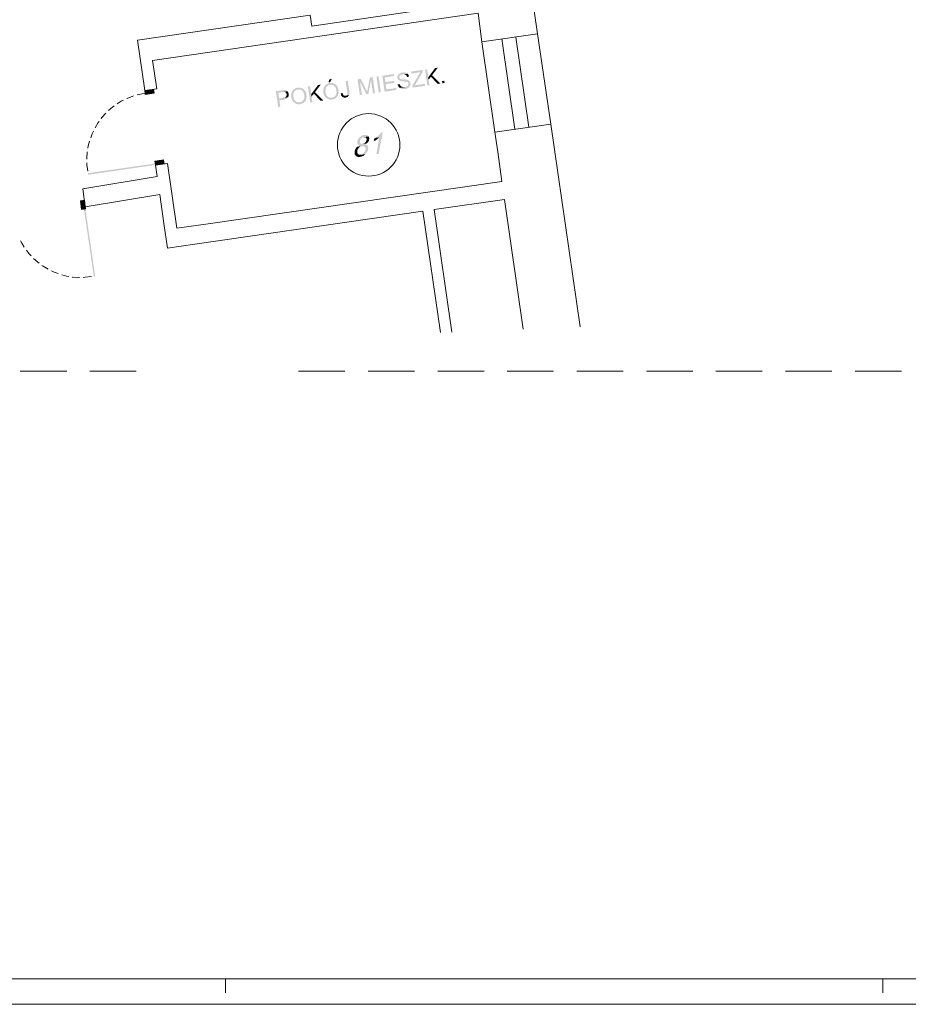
# Model space of a CAD drawing. Header units: millimetres. Extents: x -1256 to 4744, y -2264 to 706.
# Tile 4 of 62: x -39 to 1178, y -2264 to -917. Entities that reach past the tile are written whole.
import ezdxf

# ---------------------------------------------------------------- set-up
doc = ezdxf.new("R2010")
doc.units = ezdxf.units.MM
doc.header["$LTSCALE"] = 0.2
doc.layers.add('A-ściany', color=140, linetype='Continuous')
doc.layers.add('C00-00-00', color=7, linetype='Continuous')

msp = doc.modelspace()

# ---------------------------------------------------------------- hatches: boundary and pattern name
at = {"layer": 'C00-00-00'}
h = msp.add_hatch(color=256, dxfattribs=at)
h.dxf.hatch_style = 2
h.paths.add_polyline_path([(533.533, -982.311), (529.749, -982.888), (520.505, -995.335), (520.845, -998.707), (524.084, -994.766), (525.675, -992.586)])
h = msp.add_hatch(color=256, dxfattribs=at)
h.dxf.hatch_style = 2
h.paths.add_polyline_path([(444.437, -995.205), (440.449, -995.791), (437.488, -1011.797), (437.309, -1012.439), (437.334, -1013.073), (437.114, -1013.716), (436.936, -1014.362), (436.961, -1014.995), (436.774, -1015.429), (435.838, -1018.643), (438.364, -1018.329), (442.056, -999.116)])
h = msp.add_hatch(color=256, dxfattribs=at)
h.dxf.hatch_style = 2
h.paths.add_polyline_path([(444.437, -995.205), (442.056, -999.116), (444.674, -1017.441), (447.444, -1017.117)])
h = msp.add_hatch(color=256, dxfattribs=at)
h.dxf.hatch_style = 2
h.paths.add_polyline_path([(455.421, -1015.95), (452.691, -1016.272), (449.488, -994.581), (452.455, -994.036)])
h = msp.add_hatch(color=256, dxfattribs=at)
h.dxf.hatch_style = 2
h.paths.add_polyline_path([(473.297, -991.084), (457.506, -993.412), (460.709, -1015.103), (476.909, -1012.759), (476.602, -1010.229), (463.125, -1012.038), (461.969, -1004.671), (474.189, -1003.121), (473.67, -1000.39), (461.663, -1002.141), (460.746, -995.611), (473.603, -993.614)])
h = msp.add_hatch(color=256, dxfattribs=at)
h.dxf.hatch_style = 2
h.paths.add_polyline_path([(485.082, -988.916), (484.877, -988.925), (484.232, -989.163), (483.578, -989.19), (482.973, -989.423), (482.328, -989.661), (481.928, -989.89), (481.323, -990.127), (480.89, -990.566), (480.49, -990.795), (480.057, -991.234), (479.657, -991.463), (479.461, -991.684), (479.078, -992.334), (478.85, -992.765), (478.458, -993.206), (478.279, -993.848), (478.296, -994.273), (478.117, -994.915), (478.168, -996.186), (478.398, -996.811), (478.628, -997.436), (478.849, -997.853), (479.079, -998.479), (479.545, -998.882), (479.971, -999.29), (480.397, -999.695), (480.65, -999.898), (481.068, -1000.094), (481.485, -1000.286), (482.147, -1000.472), (482.564, -1000.668), (483.218, -1000.642), (483.84, -1000.83), (484.502, -1001.012), (485.361, -1000.978), (485.982, -1001.166), (486.841, -1001.131), (487.666, -1001.311), (488.32, -1001.285), (488.942, -1001.473), (489.596, -1001.447), (490.258, -1001.629), (490.667, -1001.612), (491.084, -1001.809), (491.542, -1002.003), (491.747, -1001.995), (492.377, -1002.391), (492.598, -1002.808), (493.065, -1003.211), (493.295, -1003.84), (493.311, -1004.261), (493.533, -1004.678), (493.354, -1005.32), (493.371, -1005.741), (492.988, -1006.395), (492.759, -1006.826), (492.368, -1007.267), (491.967, -1007.492), (491.535, -1007.935), (490.93, -1008.172), (490.53, -1008.397), (489.884, -1008.636), (489.23, -1008.662), (488.626, -1008.899), (481.466, -1010.034), (481.883, -1010.226), (482.137, -1010.429), (482.554, -1010.625), (482.972, -1010.821), (483.43, -1011.011), (483.847, -1011.207), (484.468, -1011.395), (485.122, -1011.369), (485.54, -1011.565), (489.341, -1011.413), (489.986, -1011.174), (490.64, -1011.148), (491.245, -1010.911), (491.89, -1010.672), (492.29, -1010.447), (492.895, -1010.21), (493.327, -1009.767), (493.728, -1009.542), (494.16, -1009.099), (494.552, -1008.662), (494.944, -1008.22), (495.368, -1007.569), (495.76, -1007.131), (495.947, -1006.698), (496.126, -1006.056), (496.101, -1005.423), (496.288, -1004.99), (496.263, -1004.356), (496.033, -1003.731), (495.991, -1002.672), (495.769, -1002.255), (495.539, -1001.63), (495.114, -1001.225), (494.851, -1000.81), (494.426, -1000.405), (494, -999.997), (493.542, -999.802), (492.912, -999.406), (492.454, -999.211), (491.832, -999.023), (491.17, -998.841), (490.966, -998.849), (490.344, -998.661), (489.894, -998.679), (489.273, -998.492), (488.619, -998.518), (487.997, -998.334), (487.343, -998.36), (486.722, -998.172), (485.659, -998.215), (484.792, -998.037), (484.179, -998.061), (483.721, -997.867), (483.1, -997.683), (482.65, -997.701), (482.233, -997.505), (481.807, -997.096), (481.341, -996.693), (481.111, -996.068), (480.889, -995.651), (480.856, -994.805), (481.043, -994.376), (481.222, -993.73), (481.655, -993.291), (482.046, -992.849), (482.446, -992.621), (483.083, -992.173), (483.492, -992.157), (484.138, -991.918), (484.742, -991.681), (485.396, -991.655), (491.902, -990.551), (491.476, -990.142), (491.059, -989.946), (490.805, -989.747), (490.388, -989.551), (489.971, -989.355), (489.308, -989.169), (488.891, -988.977), (488.237, -989.003), (487.616, -988.815), (485.695, -988.892)])
h = msp.add_hatch(color=256, dxfattribs=at)
h.dxf.hatch_style = 2
h.paths.add_polyline_path([(491.902, -990.551), (485.396, -991.655), (486.001, -991.422), (486.655, -991.396), (487.276, -991.579), (487.93, -991.553), (488.347, -991.749), (489.01, -991.936), (489.427, -992.132), (489.885, -992.322), (490.311, -992.731), (490.745, -993.348), (490.966, -993.765), (491.237, -994.389), (491.467, -995.014), (494.18, -994.271), (493.967, -994.066), (493.942, -993.433), (493.712, -992.807), (493.49, -992.391), (493.015, -991.775), (492.794, -991.358), (492.368, -990.954)])
h = msp.add_hatch(color=256, dxfattribs=at)
h.dxf.hatch_style = 2
h.paths.add_polyline_path([(512.7, -985.48), (497.105, -987.587), (497.42, -990.329), (509.63, -988.567), (509.434, -988.787), (509.002, -989.226), (508.814, -989.66), (508.431, -990.309), (507.811, -991.182), (507.82, -991.394), (498.694, -1006.801), (499.05, -1009.538), (516.107, -1007.163), (515.752, -1004.422), (501.874, -1006.46), (503.073, -1004.717), (513.006, -988.009)])
h = msp.add_hatch(color=256, dxfattribs=at)
h.dxf.hatch_style = 2
h.paths.add_polyline_path([(518.805, -984.6), (516.034, -984.92), (519.033, -1006.62), (522.008, -1006.287), (520.845, -998.707), (520.505, -995.335)])
h = msp.add_hatch(color=256, dxfattribs=at)
h.dxf.hatch_style = 2
h.paths.add_polyline_path([(525.675, -992.586), (524.084, -994.766), (533.361, -1004.563), (537.145, -1003.986)])
h = msp.add_hatch(color=256, dxfattribs=at)
h.dxf.hatch_style = 2
h.paths.add_polyline_path([(341.651, -1009.709), (341.446, -1009.717), (340.801, -1009.956), (340.188, -1009.98), (339.542, -1010.219), (339.142, -1010.444), (338.496, -1010.683), (337.892, -1010.92), (337.451, -1011.15), (337.05, -1011.375), (336.414, -1011.826), (336.022, -1012.264), (335.622, -1012.493), (335.189, -1012.932), (341.957, -1012.239), (344.491, -1012.137), (344.908, -1012.333), (345.57, -1012.515), (345.988, -1012.712), (346.659, -1013.11), (347.076, -1013.303), (347.501, -1013.711), (347.968, -1014.114), (348.385, -1014.31), (348.606, -1014.723), (349.082, -1015.343), (349.303, -1015.755), (349.524, -1016.172), (349.754, -1016.798), (349.984, -1017.423), (350.246, -1017.838), (350.484, -1018.676), (350.51, -1019.31), (350.739, -1019.935), (350.841, -1022.473), (350.654, -1022.906), (350.679, -1023.54), (350.5, -1024.182), (350.517, -1024.607), (350.298, -1025.25), (350.11, -1025.679), (349.718, -1026.121), (349.539, -1026.762), (349.335, -1026.771), (349.107, -1027.201), (348.715, -1027.643), (348.323, -1028.084), (347.686, -1028.531), (347.286, -1028.76), (346.845, -1028.991), (346.24, -1029.224), (345.595, -1029.463), (345.195, -1029.692), (344.582, -1029.716), (351.104, -1029.029), (351.496, -1028.592), (351.929, -1028.148), (352.107, -1027.507), (352.499, -1027.065), (352.687, -1026.636), (352.906, -1025.993), (353.094, -1025.56), (353.273, -1024.918), (353.46, -1024.489), (353.639, -1023.843), (353.614, -1023.209), (353.801, -1022.78), (353.665, -1019.396), (353.436, -1018.771), (353.41, -1018.133), (353.18, -1017.508), (352.951, -1016.882), (352.933, -1016.457), (352.704, -1015.832), (352.474, -1015.207), (352.007, -1014.8), (351.778, -1014.174), (351.556, -1013.761), (351.09, -1013.354), (350.664, -1012.95), (350.443, -1012.533), (350.017, -1012.128), (349.55, -1011.721), (349.346, -1011.73), (348.92, -1011.325), (348.454, -1010.918), (348.037, -1010.726), (347.374, -1010.54), (346.957, -1010.343), (346.335, -1010.155), (345.877, -1009.965), (345.256, -1009.777), (344.593, -1009.591), (342.264, -1009.684)])
h = msp.add_hatch(color=256, dxfattribs=at)
h.dxf.hatch_style = 2
h.paths.add_polyline_path([(358.521, -1007.759), (355.75, -1008.083), (358.749, -1029.783), (361.724, -1029.45), (360.56, -1021.87), (360.22, -1018.499)])
h = msp.add_hatch(color=256, dxfattribs=at)
h.dxf.hatch_style = 2
h.paths.add_polyline_path([(373.248, -1005.474), (369.464, -1006.051), (360.22, -1018.499), (360.56, -1021.87), (363.8, -1017.929), (365.391, -1015.745)])
h = msp.add_hatch(color=256, dxfattribs=at)
h.dxf.hatch_style = 2
h.paths.add_polyline_path([(379.234, -1006.716), (378.843, -1007.157), (378.614, -1007.592), (378.418, -1007.809), (378.027, -1008.25), (377.839, -1008.683), (377.611, -1009.114), (377.432, -1009.756), (377.245, -1010.189), (377.066, -1010.831), (376.878, -1011.26), (376.904, -1011.898), (376.725, -1012.539), (376.776, -1013.806), (376.556, -1014.45), (376.582, -1015.087), (376.852, -1015.711), (376.911, -1017.191), (377.141, -1017.82), (377.371, -1018.445), (377.397, -1019.079), (377.618, -1019.496), (377.848, -1020.121), (378.314, -1020.524), (378.544, -1021.149), (378.765, -1021.566), (379.2, -1022.183), (379.666, -1022.59), (379.887, -1023.003), (380.313, -1023.412), (380.78, -1023.815), (380.993, -1024.019), (381.41, -1024.211), (382.081, -1024.61), (382.498, -1024.806), (382.923, -1025.211), (383.586, -1025.397), (384.003, -1025.593), (384.666, -1025.775), (385.074, -1025.759), (385.737, -1025.945), (387.004, -1025.894), (387.625, -1026.082), (388.271, -1025.844), (389.538, -1025.793), (390.142, -1025.556), (390.796, -1025.53), (391.401, -1025.296), (391.842, -1025.066), (392.447, -1024.829), (392.879, -1024.39), (393.484, -1024.153), (393.884, -1023.924), (394.317, -1023.485), (394.709, -1023.043), (395.1, -1022.606), (388.382, -1023.51), (387.115, -1023.561), (386.452, -1023.374), (385.839, -1023.399), (385.381, -1023.209), (384.76, -1023.021), (384.342, -1022.824), (383.68, -1022.638), (383.254, -1022.234), (382.788, -1021.826), (382.362, -1021.422), (381.936, -1021.013), (381.47, -1020.61), (381.24, -1019.985), (381.019, -1019.568), (380.797, -1019.155), (380.568, -1018.53), (380.297, -1017.902), (380.067, -1017.277), (379.837, -1016.652), (379.668, -1012.421), (379.847, -1011.78), (379.821, -1011.142), (380.009, -1010.713), (380.237, -1010.278), (380.416, -1009.636), (380.603, -1009.207), (380.995, -1008.766), (381.428, -1008.327), (381.819, -1007.885), (382.211, -1007.448), (382.652, -1007.217), (383.044, -1006.776), (383.689, -1006.537), (384.294, -1006.304), (384.694, -1006.075), (385.348, -1006.049), (385.953, -1005.812)])
h = msp.add_hatch(color=256, dxfattribs=at)
h.dxf.hatch_style = 2
h.paths.add_polyline_path([(385.647, -1003.282), (385.451, -1003.502), (384.838, -1003.527), (384.192, -1003.766), (383.579, -1003.79), (383.138, -1004.021), (382.533, -1004.254), (381.888, -1004.493), (381.488, -1004.722), (381.055, -1005.161), (380.45, -1005.398), (380.059, -1005.839), (379.626, -1006.278), (379.234, -1006.716), (385.953, -1005.812), (387.874, -1005.735), (388.536, -1005.921), (388.945, -1005.904), (389.567, -1006.092), (390.033, -1006.495), (390.655, -1006.683), (391.121, -1007.09), (391.538, -1007.282), (391.964, -1007.691), (392.431, -1008.098), (392.652, -1008.511), (393.078, -1008.92), (393.299, -1009.332), (393.57, -1009.956), (393.791, -1010.373), (394.021, -1010.998), (394.251, -1011.624), (394.276, -1012.257), (394.506, -1012.882), (394.531, -1013.52), (394.761, -1014.145), (394.837, -1016.05), (394.658, -1016.692), (394.684, -1017.325), (394.497, -1017.759), (394.318, -1018.4), (394.335, -1018.825), (393.951, -1019.475), (393.723, -1019.906), (393.536, -1020.339), (393.34, -1020.556), (393.152, -1020.989), (392.761, -1021.427), (392.328, -1021.87), (391.723, -1022.107), (391.291, -1022.546), (390.891, -1022.775), (390.245, -1023.013), (389.64, -1023.247), (388.986, -1023.273), (388.382, -1023.51), (395.1, -1022.606), (395.533, -1022.163), (395.925, -1021.725), (396.112, -1021.292), (396.536, -1020.641), (396.724, -1020.211), (396.911, -1019.778), (397.09, -1019.136), (397.277, -1018.707), (397.497, -1018.06), (397.685, -1017.631), (397.659, -1016.997), (397.838, -1016.351), (397.711, -1013.18), (397.481, -1012.554), (397.447, -1011.708), (397.226, -1011.291), (396.955, -1010.668), (396.725, -1010.042), (396.496, -1009.417), (396.274, -1009), (396.044, -1008.375), (395.782, -1007.964), (395.552, -1007.334), (395.127, -1006.93), (394.701, -1006.521), (394.439, -1006.106), (394.013, -1005.701), (393.587, -1005.297), (393.383, -1005.305), (392.916, -1004.898), (392.499, -1004.702), (392.074, -1004.297), (391.411, -1004.111), (390.994, -1003.915), (390.332, -1003.732), (389.914, -1003.536), (389.252, -1003.35), (388.639, -1003.375), (387.976, -1003.188), (386.301, -1003.255)])
h = msp.add_hatch(color=256, dxfattribs=at)
h.dxf.hatch_style = 2
h.paths.add_polyline_path([(388.614, -997.657), (385.034, -998.226), (383.733, -1002.515), (385.809, -1002.219)])
h = msp.add_hatch(color=256, dxfattribs=at)
h.dxf.hatch_style = 2
h.paths.add_polyline_path([(410.33, -1000.175), (407.364, -1000.72), (409.429, -1015.465), (409.699, -1016.089), (409.776, -1017.993), (409.547, -1018.424), (409.369, -1019.07), (408.977, -1019.507), (408.789, -1019.936), (408.144, -1020.175), (407.744, -1020.404), (406.894, -1020.651), (412.19, -1020.013), (412.173, -1019.592), (412.352, -1018.95), (412.531, -1018.304), (412.395, -1014.92)])
h = msp.add_hatch(color=256, dxfattribs=at)
h.dxf.hatch_style = 2
h.paths.add_polyline_path([(427.992, -997.559), (423.595, -998.161), (426.807, -1020.061), (429.529, -1019.53), (426.87, -1001.207)])
h = msp.add_hatch(color=256, dxfattribs=at)
h.dxf.hatch_style = 2
h.paths.add_polyline_path([(427.992, -997.559), (426.87, -1001.207), (435.838, -1018.643), (436.774, -1015.429), (436.765, -1015.216), (436.544, -1014.799), (436.323, -1014.386), (436.093, -1013.757), (435.822, -1013.133), (435.379, -1012.304)])
h = msp.add_hatch(color=256, dxfattribs=at)
h.dxf.hatch_style = 2
h.paths.add_polyline_path([(481.459, -1004.737), (478.737, -1005.272), (478.771, -1006.118), (479.001, -1006.743), (479.222, -1007.156), (479.452, -1007.785), (479.918, -1008.188), (480.148, -1008.814), (480.574, -1009.222), (481.04, -1009.625), (481.466, -1010.034), (488.626, -1008.899), (486.705, -1008.976), (486.083, -1008.788), (485.674, -1008.805), (485.012, -1008.618), (484.595, -1008.426), (483.932, -1008.24), (483.72, -1008.036), (483.057, -1007.849), (482.836, -1007.437), (482.41, -1007.028), (481.976, -1006.411), (481.714, -1006), (481.484, -1005.374)])
h = msp.add_hatch(color=256, dxfattribs=at)
h.dxf.hatch_style = 2
h.paths.add_polyline_path([(542.85, -1003.335), (539.67, -1003.676), (539.347, -1000.721), (542.273, -1000.177)])
h = msp.add_hatch(color=256, dxfattribs=at)
h.dxf.hatch_style = 2
h.paths.add_polyline_path([(132.918, -1019.14), (132.289, -1013.655), (144.1, -1012.125)])
h = msp.add_hatch(color=256, dxfattribs=at)
h.dxf.hatch_style = 2
h.paths.add_polyline_path([(132.918, -1019.14), (144.925, -1017.385), (144.1, -1012.125)])
h = msp.add_hatch(color=256, dxfattribs=at)
h.dxf.hatch_style = 2
h.paths.add_polyline_path([(319.976, -1013.333), (311.754, -1014.51), (314.957, -1036.198), (317.883, -1035.659), (316.472, -1027.028), (322.169, -1026.165), (322.373, -1026.157), (323.019, -1025.918), (323.632, -1025.894), (324.482, -1025.651), (324.882, -1025.422), (325.528, -1025.183), (326.173, -1024.944), (326.573, -1024.719), (326.974, -1024.49), (327.406, -1024.047), (327.806, -1023.823), (327.994, -1023.389), (328.198, -1023.381), (328.386, -1022.952), (316.158, -1024.29), (315.027, -1016.495), (320.691, -1015.843), (327.638, -1014.508), (327.212, -1014.099), (326.754, -1013.909), (326.124, -1013.508), (325.707, -1013.312), (325.249, -1013.122), (324.635, -1013.146), (323.973, -1012.96), (320.826, -1013.086)])
h = msp.add_hatch(color=256, dxfattribs=at)
h.dxf.hatch_style = 2
h.paths.add_polyline_path([(327.638, -1014.508), (320.691, -1015.843), (321.336, -1015.608), (323.462, -1015.523), (323.879, -1015.715), (324.296, -1015.911), (324.958, -1016.097), (325.393, -1016.714), (325.859, -1017.121), (326.089, -1017.747), (326.31, -1018.159), (326.395, -1020.277), (326.208, -1020.71), (326.02, -1021.139), (325.792, -1021.574), (325.605, -1022.003), (325.205, -1022.232), (324.772, -1022.671), (324.372, -1022.9), (323.767, -1023.137), (323.113, -1023.163), (322.508, -1023.396), (321.863, -1023.635), (316.158, -1024.29), (328.386, -1022.952), (328.81, -1022.3), (328.997, -1021.867), (329.185, -1021.438), (329.363, -1020.792), (329.236, -1017.62), (329.015, -1017.204), (328.785, -1016.578), (328.555, -1015.953), (328.334, -1015.536), (328.072, -1015.125)])
h = msp.add_hatch(color=256, dxfattribs=at)
h.dxf.hatch_style = 2
h.paths.add_polyline_path([(335.189, -1012.932), (334.797, -1013.373), (334.61, -1013.802), (334.414, -1014.023), (333.99, -1014.675), (333.802, -1015.108), (333.615, -1015.537), (333.436, -1016.179), (333.249, -1016.612), (333.029, -1017.255), (332.841, -1017.689), (332.867, -1018.322), (332.688, -1018.964), (332.849, -1022.982), (333.079, -1023.611), (333.104, -1024.245), (333.334, -1024.87), (333.596, -1025.285), (333.826, -1025.911), (334.056, -1026.536), (334.277, -1026.949), (334.507, -1027.578), (334.769, -1027.989), (335.195, -1028.398), (335.621, -1028.802), (335.851, -1029.432), (336.317, -1029.835), (336.734, -1030.031), (336.947, -1030.235), (337.618, -1030.63), (338.044, -1031.039), (338.461, -1031.231), (338.919, -1031.425), (339.549, -1031.826), (340.007, -1032.016), (340.62, -1031.992), (341.283, -1032.178), (341.7, -1032.374), (344.888, -1032.246), (345.492, -1032.009), (346.146, -1031.983), (346.751, -1031.746), (347.396, -1031.511), (347.797, -1031.282), (348.442, -1031.043), (348.842, -1030.814), (349.488, -1030.58), (349.88, -1030.138), (350.28, -1029.909), (350.712, -1029.47), (351.104, -1029.029), (344.582, -1029.716), (341.802, -1029.828), (341.385, -1029.632), (340.723, -1029.445), (340.306, -1029.253), (339.675, -1028.853), (339.217, -1028.658), (338.792, -1028.254), (338.783, -1028.041), (338.325, -1027.847), (337.899, -1027.442), (337.67, -1026.813), (337.244, -1026.408), (336.982, -1025.993), (336.752, -1025.367), (336.531, -1024.955), (336.301, -1024.329), (336.071, -1023.7), (336.046, -1023.066), (335.816, -1022.441), (335.663, -1018.632), (335.851, -1018.203), (335.825, -1017.569), (336.012, -1017.136), (336.191, -1016.494), (336.379, -1016.061), (336.566, -1015.632), (336.999, -1015.189), (337.391, -1014.751), (337.782, -1014.314), (338.215, -1013.871), (338.607, -1013.433), (339.252, -1013.195), (339.652, -1012.966), (340.298, -1012.727), (340.698, -1012.502), (341.303, -1012.265), (341.957, -1012.239)])
h = msp.add_hatch(color=256, dxfattribs=at)
h.dxf.hatch_style = 2
h.paths.add_polyline_path([(365.391, -1015.745), (363.8, -1017.929), (373.076, -1027.726), (376.861, -1027.149)])
h = msp.add_hatch(color=256, dxfattribs=at)
h.dxf.hatch_style = 2
h.paths.add_polyline_path([(403.136, -1016.778), (400.627, -1017.513), (400.653, -1018.146), (400.883, -1018.771), (400.908, -1019.409), (401.179, -1020.033), (401.4, -1020.446), (401.63, -1021.071), (402.056, -1021.48), (402.277, -1021.892), (402.735, -1022.087), (402.743, -1022.299), (403.161, -1022.496), (403.832, -1022.89), (404.249, -1023.086), (404.862, -1023.062), (405.32, -1023.252), (407.649, -1023.159), (408.254, -1022.926), (408.908, -1022.9), (409.308, -1022.671), (409.954, -1022.432), (410.346, -1021.995), (410.746, -1021.766), (411.179, -1021.327), (411.57, -1020.885), (411.962, -1020.448), (412.19, -1020.013), (406.894, -1020.651), (405.831, -1020.694), (405.414, -1020.497), (404.752, -1020.311), (404.326, -1019.907), (404.113, -1019.702), (403.883, -1019.077), (403.662, -1018.66), (403.391, -1018.036), (403.161, -1017.411)])
h = msp.add_hatch(color=256, dxfattribs=at)
h.dxf.hatch_style = 2
h.paths.add_polyline_path([(432.592, -1074.485), (431.734, -1074.52), (431.088, -1074.759), (430.279, -1075), (429.634, -1075.239), (429.038, -1075.688), (428.401, -1076.135), (427.796, -1076.372), (427.168, -1077.032), (426.571, -1077.482), (426.139, -1077.921), (425.543, -1078.366), (425.119, -1079.022), (424.531, -1079.68), (424.352, -1080.322), (423.928, -1080.973), (423.757, -1081.828), (423.374, -1082.482), (423.195, -1083.123), (423.229, -1083.969), (423.018, -1084.825), (423.297, -1085.662), (423.322, -1086.295), (423.544, -1086.712), (423.978, -1087.329), (424.404, -1087.734), (425.075, -1088.133), (425.696, -1088.32), (426.358, -1088.503), (425.517, -1088.962), (424.912, -1089.195), (424.276, -1089.647), (423.679, -1090.092), (423.042, -1090.543), (429.802, -1089.638), (431.682, -1089.562), (432.549, -1089.736), (432.974, -1090.145), (433.645, -1090.54), (433.867, -1090.957), (434.301, -1091.574), (434.572, -1092.202), (434.639, -1093.894), (434.428, -1094.75), (434.241, -1095.179), (434.07, -1096.033), (433.891, -1096.675), (433.508, -1097.325), (433.084, -1097.98), (432.701, -1098.63), (432.063, -1099.077), (431.876, -1099.511), (431.28, -1099.956), (430.439, -1100.416), (429.793, -1100.654), (429.197, -1101.1), (428.552, -1101.339), (427.734, -1101.372), (434.265, -1100.897), (434.894, -1100.237), (435.481, -1099.575), (435.905, -1098.923), (436.289, -1098.273), (436.672, -1097.624), (437.096, -1096.972), (437.479, -1096.318), (437.658, -1095.676), (437.829, -1094.822), (438.008, -1094.18), (437.991, -1093.759), (438.202, -1092.903), (438.143, -1091.42), (437.864, -1090.584), (437.838, -1089.95), (437.412, -1089.541), (437.183, -1088.916), (436.757, -1088.511), (436.086, -1088.113), (435.669, -1087.921), (435.006, -1087.734), (434.14, -1087.556), (434.131, -1087.344), (434.572, -1087.117), (435.177, -1086.88), (435.814, -1086.429), (436.41, -1085.983), (430.541, -1086.64), (429.479, -1086.683), (428.612, -1086.509), (427.949, -1086.322), (427.515, -1085.705), (427.302, -1085.501), (426.868, -1084.884), (426.775, -1082.558), (426.954, -1081.912), (427.329, -1081.05), (427.712, -1080.4), (428.136, -1079.749), (428.732, -1079.299), (428.724, -1079.086), (429.361, -1078.639), (429.957, -1078.189), (430.798, -1077.734), (431.444, -1077.495), (432.057, -1077.471), (438.603, -1076.361), (438.137, -1075.958), (437.711, -1075.549), (437.244, -1075.146), (436.614, -1074.746), (435.952, -1074.563), (435.126, -1074.384), (433.614, -1074.444)])
h = msp.add_hatch(color=256, dxfattribs=at)
h.dxf.hatch_style = 2
h.paths.add_polyline_path([(438.603, -1076.361), (432.057, -1077.471), (433.324, -1077.42), (433.986, -1077.606), (434.608, -1077.794), (435.083, -1078.41), (435.296, -1078.614), (435.73, -1079.231), (435.96, -1079.856), (435.994, -1080.702), (435.815, -1081.344), (435.823, -1081.557), (435.644, -1082.203), (435.27, -1083.065), (435.05, -1083.708), (434.462, -1084.366), (433.825, -1084.818), (433.833, -1085.026), (433.237, -1085.476), (432.6, -1085.923), (431.996, -1086.16), (431.146, -1086.407), (430.541, -1086.64), (436.41, -1085.983), (437.039, -1085.323), (437.43, -1084.882), (438.059, -1084.222), (438.246, -1083.793), (438.629, -1083.139), (439.054, -1082.487), (439.224, -1081.633), (439.403, -1080.992), (439.394, -1080.779), (439.565, -1079.925), (439.531, -1079.079), (439.301, -1078.453), (439.267, -1077.607), (439.037, -1076.982)])
h = msp.add_hatch(color=256, dxfattribs=at)
h.dxf.hatch_style = 2
h.paths.add_polyline_path([(448.628, -1078.288), (447.991, -1078.739), (447.15, -1079.195), (446.35, -1079.653), (445.831, -1083.063), (446.673, -1082.608), (447.277, -1082.371), (448.119, -1081.911), (448.756, -1081.464), (449.352, -1081.014), (449.989, -1080.567), (450.585, -1080.117), (451.222, -1079.67), (451.818, -1079.22), (452.455, -1078.773), (453.051, -1078.324), (453.484, -1077.885)])
h = msp.add_hatch(color=256, dxfattribs=at)
h.dxf.hatch_style = 2
h.paths.add_polyline_path([(458.068, -1070.709), (455.951, -1071.006), (455.763, -1071.436), (455.339, -1072.091), (454.947, -1072.529), (454.36, -1073.191), (453.927, -1073.63), (453.544, -1074.28), (452.907, -1074.731), (452.515, -1075.168), (451.887, -1075.828), (451.291, -1076.278), (450.654, -1076.725), (450.057, -1077.175), (449.429, -1077.834), (448.628, -1078.288), (453.484, -1077.885), (449.323, -1100.719), (452.658, -1100.159)])
h = msp.add_hatch(color=256, dxfattribs=at)
h.dxf.hatch_style = 2
h.paths.add_polyline_path([(423.042, -1090.543), (422.446, -1090.989), (422.022, -1091.645), (421.826, -1091.865), (421.443, -1092.515), (421.019, -1093.167), (420.636, -1093.817), (420.252, -1094.471), (420.082, -1095.325), (419.862, -1095.968), (419.692, -1096.823), (419.504, -1097.252), (419.631, -1100.423), (419.861, -1101.053), (420.091, -1101.678), (420.566, -1102.294), (420.992, -1102.702), (421.417, -1103.107), (421.884, -1103.514), (422.514, -1103.91), (423.177, -1104.097), (423.798, -1104.285), (424.665, -1104.459), (427.403, -1104.349), (428.253, -1104.106), (429.103, -1103.859), (429.708, -1103.622), (430.353, -1103.383), (431.203, -1103.14), (431.799, -1102.691), (432.445, -1102.456), (433.032, -1101.794), (433.669, -1101.346), (434.265, -1100.897), (427.734, -1101.372), (425.813, -1101.449), (425.183, -1101.048), (424.512, -1100.653), (424.086, -1100.245), (423.62, -1099.842), (423.399, -1099.425), (423.16, -1098.587), (423.067, -1096.261), (423.255, -1095.832), (423.433, -1095.191), (423.645, -1094.335), (424.028, -1093.681), (424.411, -1093.031), (425.04, -1092.371), (425.431, -1091.93), (425.823, -1091.492), (426.46, -1091.041), (427.097, -1090.594), (427.693, -1090.144), (428.339, -1089.905), (429.148, -1089.664), (429.802, -1089.638)])
h = msp.add_hatch(color=256, dxfattribs=at)
h.dxf.hatch_style = 2
h.paths.add_polyline_path([(144.983, -1113.771), (54.95, -1128.819), (54.62, -1126.716)])
h = msp.add_hatch(color=256, dxfattribs=at)
h.dxf.hatch_style = 2
h.paths.add_polyline_path([(54.62, -1126.716), (54.95, -1128.819), (144.983, -1113.771)])
h = msp.add_hatch(color=256, dxfattribs=at)
h.dxf.hatch_style = 2
h.paths.add_polyline_path([(145.263, -1115.663), (144.983, -1113.771), (54.95, -1128.819)])
h = msp.add_hatch(color=256, dxfattribs=at)
h.dxf.hatch_style = 2
h.paths.add_polyline_path([(54.95, -1128.819), (144.983, -1113.771), (145.263, -1115.663)])
h = msp.add_hatch(color=256, dxfattribs=at)
h.dxf.hatch_style = 2
h.paths.add_polyline_path([(146.98, -1115.594), (146.114, -1110.336), (158.12, -1108.581)])
h = msp.add_hatch(color=256, dxfattribs=at)
h.dxf.hatch_style = 2
h.paths.add_polyline_path([(146.98, -1115.594), (158.791, -1114.064), (158.12, -1108.581)])
h = msp.add_hatch(color=256, dxfattribs=at)
h.dxf.hatch_style = 2
h.paths.add_polyline_path([(51.289, -1175.357), (49.547, -1163.563), (44.055, -1164.422)])
h = msp.add_hatch(color=256, dxfattribs=at)
h.dxf.hatch_style = 2
h.paths.add_polyline_path([(51.289, -1175.357), (45.797, -1176.216), (44.055, -1164.422)])
h = msp.add_hatch(color=256, dxfattribs=at)
h.dxf.hatch_style = 2
h.paths.add_polyline_path([(51.153, -1177.057), (49.24, -1177.347), (64.315, -1267.407)])
h = msp.add_hatch(color=256, dxfattribs=at)
h.dxf.hatch_style = 2
h.paths.add_polyline_path([(64.315, -1267.407), (49.24, -1177.347), (51.153, -1177.057)])
h = msp.add_hatch(color=256, dxfattribs=at)
h.dxf.hatch_style = 2
h.paths.add_polyline_path([(49.24, -1177.347), (64.315, -1267.407), (62.402, -1267.697)])
h = msp.add_hatch(color=256, dxfattribs=at)
h.dxf.hatch_style = 2
h.paths.add_polyline_path([(62.402, -1267.697), (64.315, -1267.407), (49.24, -1177.347)])

# ---------------------------------------------------------------- linework, layer by layer
at = {"layer": 'A-ściany', "lineweight": 0}
for points in [[(608.581, -510.82), (669.998, -935.954), (593.976, -947.055), (588.597, -907.868), (142.914, -972.344), (148.734, -1011.3), (132.289, -1013.655), (122.322, -944.783), (358.838, -910.515), (360.911, -925.472), (532.139, -900.601), (475.875, -510.82)], [(537.058, -1344.837), (512.996, -1178.661), (200.69, -1223.809), (163.404, -1229.119), (158.451, -1195.421), (152.818, -1156.032), (50.77, -1172.622), (47.244, -1147.98), (149.292, -1131.389), (146.98, -1115.594), (163.384, -1113.246), (176.281, -1202.12), (219.264, -1195.951), (621.115, -1137.891), (615.49, -1097.654), (611.616, -1070.483), (688.301, -1059.568), (728.454, -1337.162)], [(650.192, -1340.301), (624.641, -1162.533), (528.378, -1176.35)], [(528.378, -1176.35), (552.508, -1344.218)]]:
    msp.add_lwpolyline(points, dxfattribs=at)
at = {"layer": 'C00-00-00', "lineweight": 0}
for points in [[(4707.82, -2229.342), (4707.82, 670.495), (-1107.103, 670.495), (-1107.103, -2229.342)], [(132.859, -1017.656), (132.289, -1013.655), (144.1, -1012.125), (144.925, -1017.385), (132.918, -1019.14)], [(146.114, -1110.336), (146.98, -1115.594), (158.791, -1114.064), (158.12, -1108.581)], [(45.797, -1176.216), (51.289, -1175.357), (49.547, -1163.563), (44.055, -1164.422)]]:
    msp.add_lwpolyline(points, close=True, dxfattribs=at)
for points in [[(621.119, -943.002), (638.809, -1066.637)], [(640.293, -940.326), (658.183, -1063.957)], [(669.998, -935.954), (688.301, -1059.568)], [(593.976, -947.055), (611.616, -1070.483)], [(116.898, -1020.838), (116.048, -1021.085), (107.952, -1024.374), (107.502, -1024.392)], [(132.842, -1017.235), (124.432, -1018.845), (121.719, -1019.589)], [(90.35, -1034.614), (85.826, -1038.185), (82.544, -1041.072)], [(103.173, -1026.686), (100.044, -1028.293), (94.449, -1031.699)], [(79.074, -1044.388), (73.631, -1050.538), (72.382, -1052.07)], [(69.592, -1055.993), (68.384, -1057.528), (64.201, -1064.475)], [(62.049, -1069.007), (60.109, -1072.687), (58.204, -1078.27)], [(56.715, -1082.992), (54.844, -1089.421), (54.317, -1092.619)], [(53.449, -1097.529), (53.466, -1097.95), (52.997, -1106.656), (53.031, -1107.502)], [(52.989, -1112.584), (53.099, -1115.335), (54.101, -1123.982)], [(145.229, -1114.817), (145.221, -1114.609)], [(54.907, -1127.761), (54.899, -1127.552)], [(50.303, -1177.304), (50.295, -1177.091)], [(-37.827, -1219.393), (-36.236, -1222.293), (-32.811, -1228.088)], [(-29.911, -1231.996), (-26.324, -1236.728), (-23.458, -1239.79)], [(-20.118, -1243.467), (-13.971, -1248.726), (-12.448, -1249.939)], [(-8.52, -1252.958), (-7.006, -1253.957), (-0.043, -1258.124)], [(4.513, -1260.484), (8.391, -1262.236), (13.748, -1264.142)], [(18.484, -1265.855), (24.895, -1267.506), (28.109, -1268.011)], [(33.015, -1268.875), (33.424, -1268.859), (42.131, -1269.57), (42.99, -1269.535)], [(48.058, -1269.332), (50.796, -1269.222), (59.476, -1268.236)], [(63.26, -1267.662), (63.252, -1267.45)], [(-38.165, -1397.918), (25.32, -1397.918)], [(57.062, -1397.918), (120.587, -1397.918)], [(342.824, -1397.918), (406.308, -1397.918)], [(438.091, -1397.918), (501.576, -1397.918)], [(533.318, -1397.918), (596.843, -1397.918)], [(628.586, -1397.918), (692.078, -1397.918)], [(723.825, -1397.918), (787.325, -1397.918)], [(819.076, -1397.918), (882.577, -1397.918)], [(914.327, -1397.918), (977.828, -1397.918)], [(1009.578, -1397.918), (1073.079, -1397.918)], [(1104.826, -1397.918), (1168.326, -1397.918)], [(242.934, -2229.342), (242.934, -2248.393)], [(1142.928, -2229.342), (1142.928, -2248.393)], [(4744.399, -2264.268), (-1256.351, -2264.268)]]:
    msp.add_lwpolyline(points, dxfattribs=at)
msp.add_circle((438.845, -1088.004), 42.761, dxfattribs=at)

doc.saveas('drawing.dxf')
